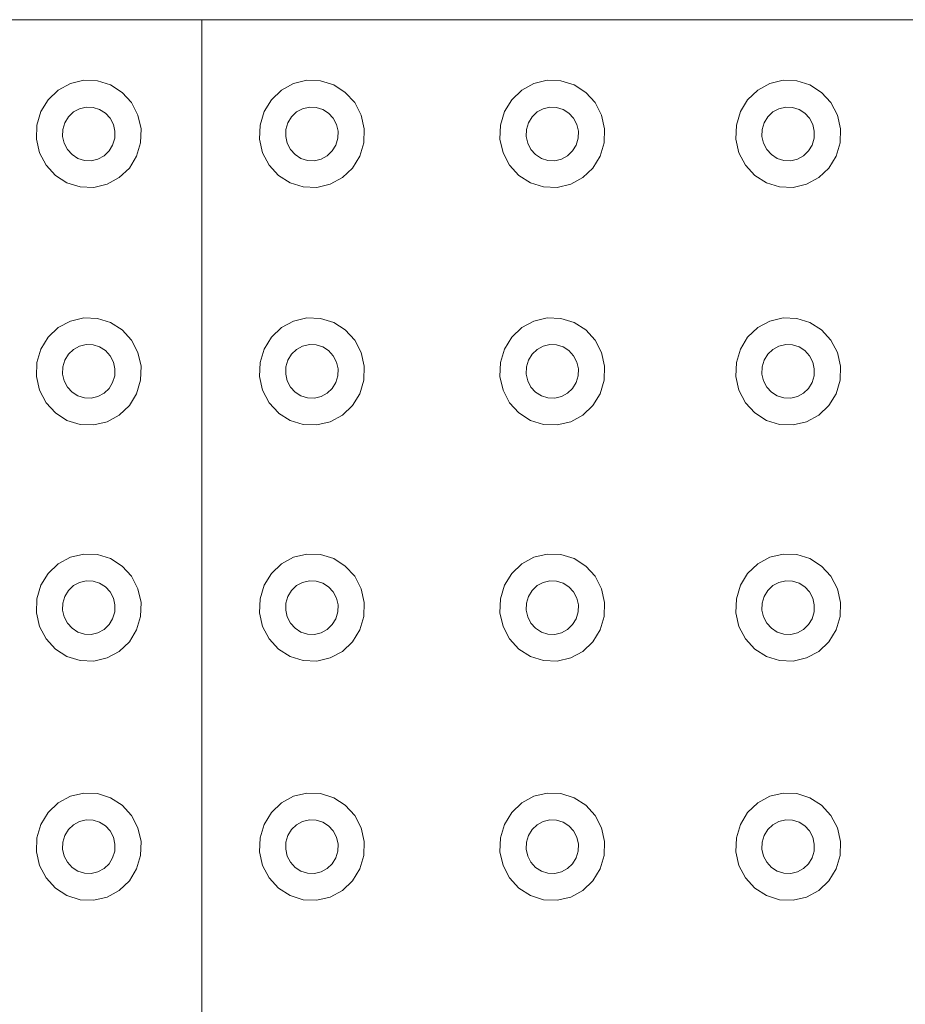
# Model space of a CAD drawing. Extents: x 5066 to 9756, y -2696 to -1109.
# Tile 163 of 248: x 9405.73 to 9406.107, y -2582.956 to -2582.537. Entities that reach past the tile are written whole.
import ezdxf

# ---------------------------------------------------------------- set-up
doc = ezdxf.new("R2010")
doc.units = 0
doc.header["$MEASUREMENT"] = 0
doc.layers.add('IFC-Elemento construtivo genérico-Contorno', color=253, linetype='CONTINUOUS', lineweight=5)

msp = doc.modelspace()

# ---------------------------------------------------------------- linework, layer by layer
at = {"layer": 'IFC-Elemento construtivo genérico-Contorno', "color": 8, "lineweight": 5}
for p, q in [((9405.30741, -2582.53725), (9405.80741, -2582.53725)), ((9405.80741, -2583.03726), (9405.80741, -2582.53725)), ((9405.80741, -2582.53725), (9406.30741, -2582.53725)), ((9405.74636, -2582.56721), (9405.75152, -2582.5644)), ((9405.75152, -2582.5644), (9405.75722, -2582.56305)), ((9405.75722, -2582.56305), (9405.76304, -2582.56326)), ((9405.76304, -2582.56326), (9405.76863, -2582.56501)), ((9405.76863, -2582.56501), (9405.77359, -2582.56817)), ((9405.84132, -2582.56721), (9405.84648, -2582.5644)), ((9405.84648, -2582.5644), (9405.85218, -2582.56305)), ((9405.85218, -2582.56305), (9405.858, -2582.56326)), ((9405.858, -2582.56326), (9405.86359, -2582.56501)), ((9405.86359, -2582.56501), (9405.86855, -2582.56817)), ((9405.94366, -2582.56721), (9405.94882, -2582.5644)), ((9405.94882, -2582.5644), (9405.95448, -2582.56305)), ((9405.95448, -2582.56305), (9405.96034, -2582.56326)), ((9405.96034, -2582.56326), (9405.96589, -2582.56501)), ((9405.96589, -2582.56501), (9405.97085, -2582.56817)), ((9406.04405, -2582.56721), (9406.04921, -2582.5644)), ((9406.04921, -2582.5644), (9406.05488, -2582.56305)), ((9406.05488, -2582.56305), (9406.06073, -2582.56326)), ((9406.06073, -2582.56326), (9406.06632, -2582.56501)), ((9406.06632, -2582.56501), (9406.07124, -2582.56817)), ((9405.7421, -2582.57129), (9405.74636, -2582.56721)), ((9405.77359, -2582.56817), (9405.77757, -2582.57254)), ((9405.83706, -2582.57129), (9405.84132, -2582.56721)), ((9405.86855, -2582.56817), (9405.87253, -2582.57254)), ((9405.93937, -2582.57129), (9405.94366, -2582.56721)), ((9405.97085, -2582.56817), (9405.97484, -2582.57254)), ((9406.03976, -2582.57129), (9406.04405, -2582.56721)), ((9406.07124, -2582.56817), (9406.07523, -2582.57254)), ((9405.73902, -2582.57636), (9405.7421, -2582.57129)), ((9405.77757, -2582.57254), (9405.7803, -2582.57782)), ((9405.83394, -2582.57636), (9405.83706, -2582.57129)), ((9405.87253, -2582.57254), (9405.87527, -2582.57782)), ((9405.93628, -2582.57636), (9405.93937, -2582.57129)), ((9405.97484, -2582.57254), (9405.97757, -2582.57782)), ((9406.03667, -2582.57636), (9406.03976, -2582.57129)), ((9406.07523, -2582.57254), (9406.078, -2582.57782)), ((9405.7373, -2582.58207), (9405.73902, -2582.57636)), ((9405.74917, -2582.5811), (9405.75073, -2582.57857)), ((9405.75073, -2582.57857), (9405.75284, -2582.57653)), ((9405.75284, -2582.57653), (9405.75542, -2582.57512)), ((9405.75542, -2582.57512), (9405.75827, -2582.57445)), ((9405.75827, -2582.57445), (9405.7612, -2582.57455)), ((9405.7612, -2582.57455), (9405.76398, -2582.57543)), ((9405.76398, -2582.57543), (9405.76648, -2582.57701)), ((9405.76648, -2582.57701), (9405.76847, -2582.57919)), ((9405.7803, -2582.57782), (9405.78163, -2582.58364)), ((9405.83226, -2582.58207), (9405.83394, -2582.57636)), ((9405.84413, -2582.5811), (9405.8457, -2582.57857)), ((9405.8457, -2582.57857), (9405.8478, -2582.57653)), ((9405.8478, -2582.57653), (9405.85038, -2582.57512)), ((9405.85038, -2582.57512), (9405.85323, -2582.57445)), ((9405.85323, -2582.57445), (9405.85616, -2582.57455)), ((9405.85616, -2582.57455), (9405.85894, -2582.57543)), ((9405.85894, -2582.57543), (9405.86144, -2582.57701)), ((9405.86144, -2582.57701), (9405.86343, -2582.57919)), ((9405.87527, -2582.57782), (9405.87659, -2582.58364)), ((9405.93456, -2582.58207), (9405.93628, -2582.57636)), ((9405.94648, -2582.5811), (9405.948, -2582.57857)), ((9405.948, -2582.57857), (9405.95015, -2582.57653)), ((9405.95015, -2582.57653), (9405.95273, -2582.57512)), ((9405.95273, -2582.57512), (9405.95558, -2582.57445)), ((9405.95558, -2582.57445), (9405.95847, -2582.57455)), ((9405.95847, -2582.57455), (9405.96128, -2582.57543)), ((9405.96128, -2582.57543), (9405.96374, -2582.57701)), ((9405.96374, -2582.57701), (9405.96573, -2582.57919)), ((9405.97757, -2582.57782), (9405.9789, -2582.58364)), ((9406.03499, -2582.58207), (9406.03667, -2582.57636)), ((9406.04687, -2582.5811), (9406.04839, -2582.57857)), ((9406.04839, -2582.57857), (9406.05054, -2582.57653)), ((9406.05054, -2582.57653), (9406.05312, -2582.57512)), ((9406.05312, -2582.57512), (9406.05597, -2582.57445)), ((9406.05597, -2582.57445), (9406.0589, -2582.57455)), ((9406.0589, -2582.57455), (9406.06167, -2582.57543)), ((9406.06167, -2582.57543), (9406.06413, -2582.57701)), ((9406.06413, -2582.57701), (9406.06613, -2582.57919)), ((9406.078, -2582.57782), (9406.07929, -2582.58364)), ((9405.7371, -2582.58805), (9405.7373, -2582.58207)), ((9405.74831, -2582.58396), (9405.74917, -2582.5811)), ((9405.76847, -2582.57919), (9405.76984, -2582.58183)), ((9405.76984, -2582.58183), (9405.7705, -2582.58474)), ((9405.83206, -2582.58805), (9405.83226, -2582.58207)), ((9405.84327, -2582.58396), (9405.84413, -2582.5811)), ((9405.86343, -2582.57919), (9405.8648, -2582.58183)), ((9405.8648, -2582.58183), (9405.86546, -2582.58474)), ((9405.93437, -2582.58805), (9405.93456, -2582.58207)), ((9405.94562, -2582.58396), (9405.94648, -2582.5811)), ((9405.96573, -2582.57919), (9405.9671, -2582.58183)), ((9405.9671, -2582.58183), (9405.96777, -2582.58474)), ((9406.0348, -2582.58805), (9406.03499, -2582.58207)), ((9406.04601, -2582.58396), (9406.04687, -2582.5811)), ((9406.06613, -2582.57919), (9406.06753, -2582.58183)), ((9406.06753, -2582.58183), (9406.06816, -2582.58474)), ((9405.74823, -2582.58695), (9405.74831, -2582.58396)), ((9405.74823, -2582.58695), (9405.7489, -2582.58986)), ((9405.77038, -2582.58773), (9405.7705, -2582.58474)), ((9405.7814, -2582.58961), (9405.78163, -2582.58364)), ((9405.8432, -2582.58695), (9405.84327, -2582.58396)), ((9405.8432, -2582.58695), (9405.84382, -2582.58986)), ((9405.86534, -2582.58773), (9405.86546, -2582.58474)), ((9405.87636, -2582.58961), (9405.87659, -2582.58364)), ((9405.9455, -2582.58695), (9405.94562, -2582.58396)), ((9405.9455, -2582.58695), (9405.94616, -2582.58986)), ((9405.96769, -2582.58773), (9405.96777, -2582.58474)), ((9405.9787, -2582.58961), (9405.9789, -2582.58364)), ((9406.04589, -2582.58695), (9406.04601, -2582.58396)), ((9406.04589, -2582.58695), (9406.04655, -2582.58986)), ((9406.06808, -2582.58773), (9406.06816, -2582.58474)), ((9406.07909, -2582.58961), (9406.07929, -2582.58364)), ((9405.7371, -2582.58805), (9405.73839, -2582.59387)), ((9405.7489, -2582.58986), (9405.75027, -2582.5925)), ((9405.768, -2582.59312), (9405.76952, -2582.59059)), ((9405.76952, -2582.59059), (9405.77038, -2582.58773)), ((9405.77972, -2582.59533), (9405.7814, -2582.58961)), ((9405.83206, -2582.58805), (9405.83335, -2582.59387)), ((9405.84382, -2582.58986), (9405.84523, -2582.5925)), ((9405.86296, -2582.59312), (9405.86448, -2582.59059)), ((9405.86448, -2582.59059), (9405.86534, -2582.58773)), ((9405.87468, -2582.59533), (9405.87636, -2582.58961)), ((9405.93437, -2582.58805), (9405.9357, -2582.59387)), ((9405.94616, -2582.58986), (9405.94753, -2582.5925)), ((9405.96527, -2582.59312), (9405.96683, -2582.59059)), ((9405.96683, -2582.59059), (9405.96769, -2582.58773)), ((9405.97698, -2582.59533), (9405.9787, -2582.58961)), ((9406.0348, -2582.58805), (9406.03609, -2582.59387)), ((9406.04655, -2582.58986), (9406.04792, -2582.5925)), ((9406.06566, -2582.59312), (9406.06722, -2582.59059)), ((9406.06722, -2582.59059), (9406.06808, -2582.58773)), ((9406.07741, -2582.59533), (9406.07909, -2582.58961)), ((9405.73839, -2582.59387), (9405.74116, -2582.59915)), ((9405.75027, -2582.5925), (9405.75226, -2582.59468)), ((9405.75226, -2582.59468), (9405.75472, -2582.59626)), ((9405.76327, -2582.59656), (9405.76585, -2582.59516)), ((9405.76585, -2582.59516), (9405.768, -2582.59312)), ((9405.77663, -2582.6004), (9405.77972, -2582.59533)), ((9405.83335, -2582.59387), (9405.83613, -2582.59915)), ((9405.84523, -2582.5925), (9405.84722, -2582.59468)), ((9405.84722, -2582.59468), (9405.84968, -2582.59626)), ((9405.85823, -2582.59656), (9405.86081, -2582.59516)), ((9405.86081, -2582.59516), (9405.86296, -2582.59312)), ((9405.87159, -2582.6004), (9405.87468, -2582.59533)), ((9405.9357, -2582.59387), (9405.93843, -2582.59915)), ((9405.94753, -2582.5925), (9405.94952, -2582.59468)), ((9405.94952, -2582.59468), (9405.95202, -2582.59626)), ((9405.96058, -2582.59656), (9405.96316, -2582.59516)), ((9405.96316, -2582.59516), (9405.96527, -2582.59312)), ((9405.9739, -2582.6004), (9405.97698, -2582.59533)), ((9406.03609, -2582.59387), (9406.03882, -2582.59915)), ((9406.04792, -2582.5925), (9406.04991, -2582.59468)), ((9406.04991, -2582.59468), (9406.05241, -2582.59626)), ((9406.06097, -2582.59656), (9406.06355, -2582.59516)), ((9406.06355, -2582.59516), (9406.06566, -2582.59312)), ((9406.07429, -2582.6004), (9406.07741, -2582.59533)), ((9405.74116, -2582.59915), (9405.74515, -2582.60352)), ((9405.75472, -2582.59626), (9405.75753, -2582.59714)), ((9405.75753, -2582.59714), (9405.76042, -2582.59724)), ((9405.76042, -2582.59724), (9405.76327, -2582.59656)), ((9405.83613, -2582.59915), (9405.84011, -2582.60352)), ((9405.84968, -2582.59626), (9405.85245, -2582.59714)), ((9405.85245, -2582.59714), (9405.85538, -2582.59724)), ((9405.85538, -2582.59724), (9405.85823, -2582.59656)), ((9405.93843, -2582.59915), (9405.94241, -2582.60352)), ((9405.95202, -2582.59626), (9405.9548, -2582.59714)), ((9405.9548, -2582.59714), (9405.95773, -2582.59724)), ((9405.95773, -2582.59724), (9405.96058, -2582.59656)), ((9406.03882, -2582.59915), (9406.0428, -2582.60352)), ((9406.05241, -2582.59626), (9406.05519, -2582.59714)), ((9406.05519, -2582.59714), (9406.05812, -2582.59724)), ((9406.05812, -2582.59724), (9406.06097, -2582.59656)), ((9405.74515, -2582.60352), (9405.75007, -2582.60668)), ((9405.77234, -2582.60447), (9405.77663, -2582.6004)), ((9405.84015, -2582.60355), (9405.84503, -2582.60668)), ((9405.8673, -2582.60447), (9405.87159, -2582.6004)), ((9405.94241, -2582.60352), (9405.94738, -2582.60668)), ((9405.96964, -2582.60447), (9405.9739, -2582.6004)), ((9406.0428, -2582.60352), (9406.04777, -2582.60668)), ((9406.07003, -2582.60447), (9406.07429, -2582.6004)), ((9405.75007, -2582.60668), (9405.75566, -2582.60842)), ((9405.76152, -2582.60863), (9405.76718, -2582.60728)), ((9405.76718, -2582.60728), (9405.77234, -2582.60447)), ((9405.84503, -2582.60668), (9405.85062, -2582.60842)), ((9405.85648, -2582.60863), (9405.86214, -2582.60728)), ((9405.86214, -2582.60728), (9405.8673, -2582.60447)), ((9405.94738, -2582.60668), (9405.95296, -2582.60842)), ((9405.95878, -2582.60863), (9405.96448, -2582.60728)), ((9405.96448, -2582.60728), (9405.96964, -2582.60447)), ((9406.04777, -2582.60668), (9406.05335, -2582.60842)), ((9406.05921, -2582.60863), (9406.06488, -2582.60728)), ((9406.06488, -2582.60728), (9406.07003, -2582.60447)), ((9405.75566, -2582.60842), (9405.76152, -2582.60863)), ((9405.85062, -2582.60842), (9405.85648, -2582.60863)), ((9405.95296, -2582.60842), (9405.95878, -2582.60863)), ((9406.05335, -2582.60842), (9406.05921, -2582.60863)), ((9405.74636, -2582.66828), (9405.75152, -2582.66548)), ((9405.75152, -2582.66548), (9405.75722, -2582.66413)), ((9405.75722, -2582.66413), (9405.76304, -2582.66434)), ((9405.76304, -2582.66434), (9405.76863, -2582.66608)), ((9405.76863, -2582.66608), (9405.77359, -2582.66925)), ((9405.84132, -2582.66828), (9405.84648, -2582.66548)), ((9405.84648, -2582.66548), (9405.85218, -2582.66413)), ((9405.85218, -2582.66413), (9405.858, -2582.66434)), ((9405.858, -2582.66434), (9405.86359, -2582.66608)), ((9405.86359, -2582.66608), (9405.86855, -2582.66925)), ((9405.94366, -2582.66828), (9405.94882, -2582.66548)), ((9405.94882, -2582.66548), (9405.95448, -2582.66413)), ((9405.95448, -2582.66413), (9405.96034, -2582.66434)), ((9405.96034, -2582.66434), (9405.96589, -2582.66608)), ((9405.96589, -2582.66608), (9405.97085, -2582.66925)), ((9406.04405, -2582.66828), (9406.04921, -2582.66548)), ((9406.04921, -2582.66548), (9406.05488, -2582.66413)), ((9406.05488, -2582.66413), (9406.06073, -2582.66434)), ((9406.06073, -2582.66434), (9406.06632, -2582.66608)), ((9406.06632, -2582.66608), (9406.07124, -2582.66925)), ((9405.7421, -2582.67237), (9405.74636, -2582.66828)), ((9405.77359, -2582.66925), (9405.77757, -2582.67362)), ((9405.83706, -2582.67237), (9405.84132, -2582.66828)), ((9405.86855, -2582.66925), (9405.87253, -2582.67362)), ((9405.93937, -2582.67237), (9405.94366, -2582.66828)), ((9405.97085, -2582.66925), (9405.97484, -2582.67362)), ((9406.03976, -2582.67237), (9406.04405, -2582.66828)), ((9406.07124, -2582.66925), (9406.07523, -2582.67362)), ((9405.73902, -2582.67743), (9405.7421, -2582.67237)), ((9405.77757, -2582.67362), (9405.7803, -2582.67889)), ((9405.83394, -2582.67743), (9405.83706, -2582.67237)), ((9405.87253, -2582.67362), (9405.87527, -2582.67889)), ((9405.93628, -2582.67743), (9405.93937, -2582.67237)), ((9405.97484, -2582.67362), (9405.97757, -2582.67889)), ((9406.03667, -2582.67743), (9406.03976, -2582.67237)), ((9406.07523, -2582.67362), (9406.078, -2582.67889)), ((9405.7373, -2582.68315), (9405.73902, -2582.67743)), ((9405.75073, -2582.67964), (9405.75284, -2582.6776)), ((9405.75284, -2582.6776), (9405.75542, -2582.6762)), ((9405.75542, -2582.6762), (9405.75827, -2582.67552)), ((9405.75827, -2582.67552), (9405.7612, -2582.67563)), ((9405.7612, -2582.67563), (9405.76398, -2582.6765)), ((9405.76398, -2582.6765), (9405.76648, -2582.67808)), ((9405.76648, -2582.67808), (9405.76847, -2582.68027)), ((9405.7803, -2582.67889), (9405.78163, -2582.68471)), ((9405.83226, -2582.68315), (9405.83394, -2582.67743)), ((9405.8457, -2582.67964), (9405.8478, -2582.6776)), ((9405.8478, -2582.6776), (9405.85038, -2582.6762)), ((9405.85038, -2582.6762), (9405.85323, -2582.67552)), ((9405.85323, -2582.67552), (9405.85616, -2582.67563)), ((9405.85616, -2582.67563), (9405.85894, -2582.6765)), ((9405.85894, -2582.6765), (9405.86144, -2582.67808)), ((9405.86144, -2582.67808), (9405.86343, -2582.68027)), ((9405.87527, -2582.67889), (9405.87659, -2582.68471)), ((9405.93456, -2582.68315), (9405.93628, -2582.67743)), ((9405.948, -2582.67964), (9405.95015, -2582.6776)), ((9405.95015, -2582.6776), (9405.95273, -2582.6762)), ((9405.95273, -2582.6762), (9405.95558, -2582.67552)), ((9405.95558, -2582.67552), (9405.95847, -2582.67563)), ((9405.95847, -2582.67563), (9405.96128, -2582.6765)), ((9405.96128, -2582.6765), (9405.96374, -2582.67808)), ((9405.96374, -2582.67808), (9405.96573, -2582.68027)), ((9405.97757, -2582.67889), (9405.9789, -2582.68471)), ((9406.03499, -2582.68315), (9406.03667, -2582.67743)), ((9406.04839, -2582.67964), (9406.05054, -2582.6776)), ((9406.05054, -2582.6776), (9406.05312, -2582.6762)), ((9406.05312, -2582.6762), (9406.05597, -2582.67552)), ((9406.05597, -2582.67552), (9406.0589, -2582.67563)), ((9406.0589, -2582.67563), (9406.06167, -2582.6765)), ((9406.06167, -2582.6765), (9406.06413, -2582.67808)), ((9406.06413, -2582.67808), (9406.06613, -2582.68027)), ((9406.078, -2582.67889), (9406.07929, -2582.68471)), ((9405.7371, -2582.68912), (9405.7373, -2582.68315)), ((9405.74831, -2582.68503), (9405.74917, -2582.68217)), ((9405.74917, -2582.68217), (9405.75073, -2582.67964)), ((9405.76847, -2582.68027), (9405.76984, -2582.68291)), ((9405.76984, -2582.68291), (9405.7705, -2582.68582)), ((9405.83206, -2582.68912), (9405.83226, -2582.68315)), ((9405.84327, -2582.68503), (9405.84413, -2582.68217)), ((9405.84413, -2582.68217), (9405.8457, -2582.67964)), ((9405.86343, -2582.68027), (9405.8648, -2582.68291)), ((9405.8648, -2582.68291), (9405.86546, -2582.68582)), ((9405.93437, -2582.68912), (9405.93456, -2582.68315)), ((9405.94562, -2582.68503), (9405.94648, -2582.68217)), ((9405.94648, -2582.68217), (9405.948, -2582.67964)), ((9405.96573, -2582.68027), (9405.9671, -2582.68291)), ((9405.9671, -2582.68291), (9405.96777, -2582.68582)), ((9406.0348, -2582.68912), (9406.03499, -2582.68315)), ((9406.04601, -2582.68503), (9406.04687, -2582.68217)), ((9406.04687, -2582.68217), (9406.04839, -2582.67964)), ((9406.06613, -2582.68027), (9406.06753, -2582.68291)), ((9406.06753, -2582.68291), (9406.06816, -2582.68582)), ((9405.74823, -2582.68802), (9405.74831, -2582.68503)), ((9405.77038, -2582.68881), (9405.7705, -2582.68582)), ((9405.7814, -2582.69069), (9405.78163, -2582.68471)), ((9405.8432, -2582.68802), (9405.84327, -2582.68503)), ((9405.86534, -2582.68881), (9405.86546, -2582.68582)), ((9405.87636, -2582.69069), (9405.87659, -2582.68471)), ((9405.9455, -2582.68802), (9405.94562, -2582.68503)), ((9405.96769, -2582.68881), (9405.96777, -2582.68582)), ((9405.9787, -2582.69069), (9405.9789, -2582.68471)), ((9406.04589, -2582.68802), (9406.04601, -2582.68503)), ((9406.06808, -2582.68881), (9406.06816, -2582.68582)), ((9406.07909, -2582.69069), (9406.07929, -2582.68471)), ((9405.7371, -2582.68912), (9405.73839, -2582.69494)), ((9405.74823, -2582.68802), (9405.7489, -2582.69093)), ((9405.7489, -2582.69093), (9405.75027, -2582.69357)), ((9405.768, -2582.6942), (9405.76952, -2582.69166)), ((9405.76952, -2582.69166), (9405.77038, -2582.68881)), ((9405.77972, -2582.6964), (9405.7814, -2582.69069)), ((9405.83206, -2582.68912), (9405.83335, -2582.69494)), ((9405.8432, -2582.68802), (9405.84382, -2582.69093)), ((9405.84382, -2582.69093), (9405.84523, -2582.69357)), ((9405.86296, -2582.6942), (9405.86448, -2582.69166)), ((9405.86448, -2582.69166), (9405.86534, -2582.68881)), ((9405.87468, -2582.6964), (9405.87636, -2582.69069)), ((9405.93437, -2582.68912), (9405.9357, -2582.69494)), ((9405.9455, -2582.68802), (9405.94616, -2582.69093)), ((9405.94616, -2582.69093), (9405.94753, -2582.69357)), ((9405.96527, -2582.6942), (9405.96683, -2582.69166)), ((9405.96683, -2582.69166), (9405.96769, -2582.68881)), ((9405.97698, -2582.6964), (9405.9787, -2582.69069)), ((9406.0348, -2582.68912), (9406.03609, -2582.69494)), ((9406.04589, -2582.68802), (9406.04655, -2582.69093)), ((9406.04655, -2582.69093), (9406.04792, -2582.69357)), ((9406.06566, -2582.6942), (9406.06722, -2582.69166)), ((9406.06722, -2582.69166), (9406.06808, -2582.68881)), ((9406.07741, -2582.6964), (9406.07909, -2582.69069)), ((9405.73839, -2582.69494), (9405.74116, -2582.70022)), ((9405.75027, -2582.69357), (9405.75226, -2582.69575)), ((9405.75226, -2582.69575), (9405.75472, -2582.69734)), ((9405.76585, -2582.69624), (9405.768, -2582.6942)), ((9405.83335, -2582.69494), (9405.83613, -2582.70022)), ((9405.84523, -2582.69357), (9405.84722, -2582.69575)), ((9405.84722, -2582.69575), (9405.84968, -2582.69734)), ((9405.86081, -2582.69624), (9405.86296, -2582.6942)), ((9405.9357, -2582.69494), (9405.93843, -2582.70022)), ((9405.94753, -2582.69357), (9405.94952, -2582.69575)), ((9405.94952, -2582.69575), (9405.95202, -2582.69734)), ((9405.96316, -2582.69624), (9405.96527, -2582.6942)), ((9406.03609, -2582.69494), (9406.03882, -2582.70022)), ((9406.04792, -2582.69357), (9406.04991, -2582.69575)), ((9406.04991, -2582.69575), (9406.05241, -2582.69734)), ((9406.06355, -2582.69624), (9406.06566, -2582.6942)), ((9405.75472, -2582.69734), (9405.75753, -2582.69821)), ((9405.75753, -2582.69821), (9405.76042, -2582.69831)), ((9405.76042, -2582.69831), (9405.76327, -2582.69764)), ((9405.76327, -2582.69764), (9405.76585, -2582.69624)), ((9405.77663, -2582.70147), (9405.77972, -2582.6964)), ((9405.84968, -2582.69734), (9405.85245, -2582.69821)), ((9405.85245, -2582.69821), (9405.85538, -2582.69831)), ((9405.85538, -2582.69831), (9405.85823, -2582.69764)), ((9405.85823, -2582.69764), (9405.86081, -2582.69624)), ((9405.87159, -2582.70147), (9405.87468, -2582.6964)), ((9405.95202, -2582.69734), (9405.9548, -2582.69821)), ((9405.9548, -2582.69821), (9405.95773, -2582.69831)), ((9405.95773, -2582.69831), (9405.96058, -2582.69764)), ((9405.96058, -2582.69764), (9405.96316, -2582.69624)), ((9405.9739, -2582.70147), (9405.97698, -2582.6964)), ((9406.05241, -2582.69734), (9406.05519, -2582.69821)), ((9406.05519, -2582.69821), (9406.05812, -2582.69831)), ((9406.05812, -2582.69831), (9406.06097, -2582.69764)), ((9406.06097, -2582.69764), (9406.06355, -2582.69624)), ((9406.07429, -2582.70147), (9406.07741, -2582.6964)), ((9405.74116, -2582.70022), (9405.74515, -2582.70459)), ((9405.77234, -2582.70555), (9405.77663, -2582.70147)), ((9405.83613, -2582.70022), (9405.84011, -2582.70459)), ((9405.8673, -2582.70555), (9405.87159, -2582.70147)), ((9405.93843, -2582.70022), (9405.94241, -2582.70459)), ((9405.96964, -2582.70555), (9405.9739, -2582.70147)), ((9406.03882, -2582.70022), (9406.0428, -2582.70459)), ((9406.07003, -2582.70555), (9406.07429, -2582.70147)), ((9405.74515, -2582.70459), (9405.75007, -2582.70776)), ((9405.75007, -2582.70776), (9405.75566, -2582.7095)), ((9405.76152, -2582.7097), (9405.76718, -2582.70836)), ((9405.76718, -2582.70836), (9405.77234, -2582.70555)), ((9405.84015, -2582.70462), (9405.84503, -2582.70776)), ((9405.84503, -2582.70776), (9405.85062, -2582.7095)), ((9405.85648, -2582.7097), (9405.86214, -2582.70836)), ((9405.86214, -2582.70836), (9405.8673, -2582.70555)), ((9405.94241, -2582.70459), (9405.94738, -2582.70776)), ((9405.94738, -2582.70776), (9405.95296, -2582.7095)), ((9405.95878, -2582.7097), (9405.96448, -2582.70836)), ((9405.96448, -2582.70836), (9405.96964, -2582.70555)), ((9406.0428, -2582.70459), (9406.04777, -2582.70776)), ((9406.04777, -2582.70776), (9406.05335, -2582.7095)), ((9406.05921, -2582.7097), (9406.06488, -2582.70836)), ((9406.06488, -2582.70836), (9406.07003, -2582.70555)), ((9405.75566, -2582.7095), (9405.76152, -2582.7097)), ((9405.85062, -2582.7095), (9405.85648, -2582.7097)), ((9405.95296, -2582.7095), (9405.95878, -2582.7097)), ((9406.05335, -2582.7095), (9406.05921, -2582.7097)), ((9405.74636, -2582.76876), (9405.75152, -2582.76595)), ((9405.75152, -2582.76595), (9405.75722, -2582.76461)), ((9405.75722, -2582.76461), (9405.76304, -2582.76481)), ((9405.76304, -2582.76481), (9405.76863, -2582.76656)), ((9405.76863, -2582.76656), (9405.77359, -2582.76972)), ((9405.84132, -2582.76876), (9405.84648, -2582.76595)), ((9405.84648, -2582.76595), (9405.85218, -2582.76461)), ((9405.85218, -2582.76461), (9405.858, -2582.76481)), ((9405.858, -2582.76481), (9405.86359, -2582.76656)), ((9405.86359, -2582.76656), (9405.86855, -2582.76972)), ((9405.94366, -2582.76876), (9405.94882, -2582.76595)), ((9405.94882, -2582.76595), (9405.95448, -2582.76461)), ((9405.95448, -2582.76461), (9405.96034, -2582.76481)), ((9405.96034, -2582.76481), (9405.96589, -2582.76656)), ((9405.96589, -2582.76656), (9405.97085, -2582.76972)), ((9406.04405, -2582.76876), (9406.04921, -2582.76595)), ((9406.04921, -2582.76595), (9406.05488, -2582.76461)), ((9406.05488, -2582.76461), (9406.06073, -2582.76481)), ((9406.06073, -2582.76481), (9406.06632, -2582.76656)), ((9406.06632, -2582.76656), (9406.07124, -2582.76972)), ((9405.7421, -2582.77284), (9405.74636, -2582.76876)), ((9405.77359, -2582.76972), (9405.77757, -2582.77409)), ((9405.83706, -2582.77284), (9405.84132, -2582.76876)), ((9405.86855, -2582.76972), (9405.87253, -2582.77409)), ((9405.93937, -2582.77284), (9405.94366, -2582.76876)), ((9405.97085, -2582.76972), (9405.97484, -2582.77409)), ((9406.03976, -2582.77284), (9406.04405, -2582.76876)), ((9406.07124, -2582.76972), (9406.07523, -2582.77409)), ((9405.73902, -2582.77791), (9405.7421, -2582.77284)), ((9405.77757, -2582.77409), (9405.7803, -2582.77937)), ((9405.83394, -2582.77791), (9405.83706, -2582.77284)), ((9405.87253, -2582.77409), (9405.87527, -2582.77937)), ((9405.93628, -2582.77791), (9405.93937, -2582.77284)), ((9405.97484, -2582.77409), (9405.97757, -2582.77937)), ((9406.03667, -2582.77791), (9406.03976, -2582.77284)), ((9406.07523, -2582.77409), (9406.078, -2582.77937)), ((9405.7373, -2582.78362), (9405.73902, -2582.77791)), ((9405.75073, -2582.78012), (9405.75284, -2582.77808)), ((9405.75284, -2582.77808), (9405.75542, -2582.77668)), ((9405.75542, -2582.77668), (9405.75827, -2582.776)), ((9405.75827, -2582.776), (9405.7612, -2582.77611)), ((9405.7612, -2582.77611), (9405.76398, -2582.77697)), ((9405.76398, -2582.77697), (9405.76648, -2582.77856)), ((9405.76648, -2582.77856), (9405.76847, -2582.78074)), ((9405.7803, -2582.77937), (9405.78163, -2582.78519)), ((9405.83226, -2582.78362), (9405.83394, -2582.77791)), ((9405.8457, -2582.78012), (9405.8478, -2582.77808)), ((9405.8478, -2582.77808), (9405.85038, -2582.77668)), ((9405.85038, -2582.77668), (9405.85323, -2582.776)), ((9405.85323, -2582.776), (9405.85616, -2582.77611)), ((9405.85616, -2582.77611), (9405.85894, -2582.77697)), ((9405.85894, -2582.77697), (9405.86144, -2582.77856)), ((9405.86144, -2582.77856), (9405.86343, -2582.78074)), ((9405.87527, -2582.77937), (9405.87659, -2582.78519)), ((9405.93456, -2582.78362), (9405.93628, -2582.77791)), ((9405.948, -2582.78012), (9405.95015, -2582.77808)), ((9405.95015, -2582.77808), (9405.95273, -2582.77668)), ((9405.95273, -2582.77668), (9405.95558, -2582.776)), ((9405.95558, -2582.776), (9405.95847, -2582.77611)), ((9405.95847, -2582.77611), (9405.96128, -2582.77697)), ((9405.96128, -2582.77697), (9405.96374, -2582.77856)), ((9405.96374, -2582.77856), (9405.96573, -2582.78074)), ((9405.97757, -2582.77937), (9405.9789, -2582.78519)), ((9406.03499, -2582.78362), (9406.03667, -2582.77791)), ((9406.04839, -2582.78012), (9406.05054, -2582.77808)), ((9406.05054, -2582.77808), (9406.05312, -2582.77668)), ((9406.05312, -2582.77668), (9406.05597, -2582.776)), ((9406.05597, -2582.776), (9406.0589, -2582.77611)), ((9406.0589, -2582.77611), (9406.06167, -2582.77697)), ((9406.06167, -2582.77697), (9406.06413, -2582.77856)), ((9406.06413, -2582.77856), (9406.06613, -2582.78074)), ((9406.078, -2582.77937), (9406.07929, -2582.78519)), ((9405.7371, -2582.7896), (9405.7373, -2582.78362)), ((9405.74831, -2582.78551), (9405.74917, -2582.78265)), ((9405.74917, -2582.78265), (9405.75073, -2582.78012)), ((9405.76847, -2582.78074), (9405.76984, -2582.78338)), ((9405.76984, -2582.78338), (9405.7705, -2582.7863)), ((9405.83206, -2582.7896), (9405.83226, -2582.78362)), ((9405.84327, -2582.78551), (9405.84413, -2582.78265)), ((9405.84413, -2582.78265), (9405.8457, -2582.78012)), ((9405.86343, -2582.78074), (9405.8648, -2582.78338)), ((9405.8648, -2582.78338), (9405.86546, -2582.7863)), ((9405.93437, -2582.7896), (9405.93456, -2582.78362)), ((9405.94562, -2582.78551), (9405.94648, -2582.78265)), ((9405.94648, -2582.78265), (9405.948, -2582.78012)), ((9405.96573, -2582.78074), (9405.9671, -2582.78338)), ((9405.9671, -2582.78338), (9405.96777, -2582.7863)), ((9406.0348, -2582.7896), (9406.03499, -2582.78362)), ((9406.04601, -2582.78551), (9406.04687, -2582.78265)), ((9406.04687, -2582.78265), (9406.04839, -2582.78012)), ((9406.06613, -2582.78074), (9406.06753, -2582.78338)), ((9406.06753, -2582.78338), (9406.06816, -2582.7863)), ((9405.74823, -2582.7885), (9405.74831, -2582.78551)), ((9405.77038, -2582.78928), (9405.7705, -2582.7863)), ((9405.7814, -2582.79116), (9405.78163, -2582.78519)), ((9405.8432, -2582.7885), (9405.84327, -2582.78551)), ((9405.86534, -2582.78928), (9405.86546, -2582.7863)), ((9405.87636, -2582.79116), (9405.87659, -2582.78519)), ((9405.9455, -2582.7885), (9405.94562, -2582.78551)), ((9405.96769, -2582.78928), (9405.96777, -2582.7863)), ((9405.9787, -2582.79116), (9405.9789, -2582.78519)), ((9406.04589, -2582.7885), (9406.04601, -2582.78551)), ((9406.06808, -2582.78928), (9406.06816, -2582.7863)), ((9406.07909, -2582.79116), (9406.07929, -2582.78519)), ((9405.7371, -2582.7896), (9405.73839, -2582.79542)), ((9405.74823, -2582.7885), (9405.7489, -2582.79141)), ((9405.7489, -2582.79141), (9405.75027, -2582.79404)), ((9405.768, -2582.79467), (9405.76952, -2582.79214)), ((9405.76952, -2582.79214), (9405.77038, -2582.78928)), ((9405.77972, -2582.79688), (9405.7814, -2582.79116)), ((9405.83206, -2582.7896), (9405.83335, -2582.79542)), ((9405.8432, -2582.7885), (9405.84382, -2582.79141)), ((9405.84382, -2582.79141), (9405.84523, -2582.79404)), ((9405.86296, -2582.79467), (9405.86448, -2582.79214)), ((9405.86448, -2582.79214), (9405.86534, -2582.78928)), ((9405.87468, -2582.79688), (9405.87636, -2582.79116)), ((9405.93437, -2582.7896), (9405.9357, -2582.79542)), ((9405.9455, -2582.7885), (9405.94616, -2582.79141)), ((9405.94616, -2582.79141), (9405.94753, -2582.79404)), ((9405.96527, -2582.79467), (9405.96683, -2582.79214)), ((9405.96683, -2582.79214), (9405.96769, -2582.78928)), ((9405.97698, -2582.79688), (9405.9787, -2582.79116)), ((9406.0348, -2582.7896), (9406.03609, -2582.79542)), ((9406.04589, -2582.7885), (9406.04655, -2582.79141)), ((9406.04655, -2582.79141), (9406.04792, -2582.79404)), ((9406.06566, -2582.79467), (9406.06722, -2582.79214)), ((9406.06722, -2582.79214), (9406.06808, -2582.78928)), ((9406.07741, -2582.79688), (9406.07909, -2582.79116)), ((9405.73839, -2582.79542), (9405.74116, -2582.8007)), ((9405.75027, -2582.79404), (9405.75226, -2582.79623)), ((9405.75226, -2582.79623), (9405.75472, -2582.79781)), ((9405.76585, -2582.79671), (9405.768, -2582.79467)), ((9405.83335, -2582.79542), (9405.83613, -2582.8007)), ((9405.84523, -2582.79404), (9405.84722, -2582.79623)), ((9405.84722, -2582.79623), (9405.84968, -2582.79781)), ((9405.86081, -2582.79671), (9405.86296, -2582.79467)), ((9405.9357, -2582.79542), (9405.93843, -2582.8007)), ((9405.94753, -2582.79404), (9405.94952, -2582.79623)), ((9405.94952, -2582.79623), (9405.95202, -2582.79781)), ((9405.96316, -2582.79671), (9405.96527, -2582.79467)), ((9406.03609, -2582.79542), (9406.03882, -2582.8007)), ((9406.04792, -2582.79404), (9406.04991, -2582.79623)), ((9406.04991, -2582.79623), (9406.05241, -2582.79781)), ((9406.06355, -2582.79671), (9406.06566, -2582.79467)), ((9405.75472, -2582.79781), (9405.75753, -2582.79869)), ((9405.75753, -2582.79869), (9405.76042, -2582.79879)), ((9405.76042, -2582.79879), (9405.76327, -2582.79812)), ((9405.76327, -2582.79812), (9405.76585, -2582.79671)), ((9405.77663, -2582.80195), (9405.77972, -2582.79688)), ((9405.84968, -2582.79781), (9405.85245, -2582.79869)), ((9405.85245, -2582.79869), (9405.85538, -2582.79879)), ((9405.85538, -2582.79879), (9405.85823, -2582.79812)), ((9405.85823, -2582.79812), (9405.86081, -2582.79671)), ((9405.87159, -2582.80195), (9405.87468, -2582.79688)), ((9405.95202, -2582.79781), (9405.9548, -2582.79869)), ((9405.9548, -2582.79869), (9405.95773, -2582.79879)), ((9405.95773, -2582.79879), (9405.96058, -2582.79812)), ((9405.96058, -2582.79812), (9405.96316, -2582.79671)), ((9405.9739, -2582.80195), (9405.97698, -2582.79688)), ((9406.05241, -2582.79781), (9406.05519, -2582.79869)), ((9406.05519, -2582.79869), (9406.05812, -2582.79879)), ((9406.05812, -2582.79879), (9406.06097, -2582.79812)), ((9406.06097, -2582.79812), (9406.06355, -2582.79671)), ((9406.07429, -2582.80195), (9406.07741, -2582.79688)), ((9405.74116, -2582.8007), (9405.74515, -2582.80507)), ((9405.77234, -2582.80603), (9405.77663, -2582.80195)), ((9405.83613, -2582.8007), (9405.84011, -2582.80507)), ((9405.8673, -2582.80603), (9405.87159, -2582.80195)), ((9405.93843, -2582.8007), (9405.94241, -2582.80507)), ((9405.96964, -2582.80603), (9405.9739, -2582.80195)), ((9406.03882, -2582.8007), (9406.0428, -2582.80507)), ((9406.07003, -2582.80603), (9406.07429, -2582.80195)), ((9405.74515, -2582.80507), (9405.75007, -2582.80823)), ((9405.75007, -2582.80823), (9405.75566, -2582.80998)), ((9405.76152, -2582.81018), (9405.76718, -2582.80883)), ((9405.76718, -2582.80883), (9405.77234, -2582.80603)), ((9405.84015, -2582.80509), (9405.84503, -2582.80823)), ((9405.84503, -2582.80823), (9405.85062, -2582.80998)), ((9405.85648, -2582.81018), (9405.86214, -2582.80883)), ((9405.86214, -2582.80883), (9405.8673, -2582.80603)), ((9405.94241, -2582.80507), (9405.94738, -2582.80823)), ((9405.94738, -2582.80823), (9405.95296, -2582.80998)), ((9405.95878, -2582.81018), (9405.96448, -2582.80883)), ((9405.96448, -2582.80883), (9405.96964, -2582.80603)), ((9406.0428, -2582.80507), (9406.04777, -2582.80823)), ((9406.04777, -2582.80823), (9406.05335, -2582.80998)), ((9406.05921, -2582.81018), (9406.06488, -2582.80883)), ((9406.06488, -2582.80883), (9406.07003, -2582.80603)), ((9405.75566, -2582.80998), (9405.76152, -2582.81018)), ((9405.85062, -2582.80998), (9405.85648, -2582.81018)), ((9405.95296, -2582.80998), (9405.95878, -2582.81018)), ((9406.05335, -2582.80998), (9406.05921, -2582.81018)), ((9405.74636, -2582.87049), (9405.75152, -2582.86768)), ((9405.75152, -2582.86768), (9405.75722, -2582.86633)), ((9405.75722, -2582.86633), (9405.76304, -2582.86654)), ((9405.76304, -2582.86654), (9405.76863, -2582.86829)), ((9405.84132, -2582.87049), (9405.84648, -2582.86768)), ((9405.84648, -2582.86768), (9405.85218, -2582.86633)), ((9405.85218, -2582.86633), (9405.858, -2582.86654)), ((9405.858, -2582.86654), (9405.86359, -2582.86829)), ((9405.94366, -2582.87049), (9405.94882, -2582.86768)), ((9405.94882, -2582.86768), (9405.95448, -2582.86633)), ((9405.95448, -2582.86633), (9405.96034, -2582.86654)), ((9405.96034, -2582.86654), (9405.96589, -2582.86829)), ((9406.04405, -2582.87049), (9406.04921, -2582.86768)), ((9406.04921, -2582.86768), (9406.05488, -2582.86633)), ((9406.05488, -2582.86633), (9406.06073, -2582.86654)), ((9406.06073, -2582.86654), (9406.06632, -2582.86829)), ((9405.7421, -2582.87457), (9405.74636, -2582.87049)), ((9405.76863, -2582.86829), (9405.77359, -2582.87145)), ((9405.77359, -2582.87145), (9405.77757, -2582.87582)), ((9405.83706, -2582.87457), (9405.84132, -2582.87049)), ((9405.86359, -2582.86829), (9405.86855, -2582.87145)), ((9405.86855, -2582.87145), (9405.87253, -2582.87582)), ((9405.93937, -2582.87457), (9405.94366, -2582.87049)), ((9405.96589, -2582.86829), (9405.97085, -2582.87145)), ((9405.97085, -2582.87145), (9405.97484, -2582.87582)), ((9406.03976, -2582.87457), (9406.04405, -2582.87049)), ((9406.06632, -2582.86829), (9406.07124, -2582.87145)), ((9406.07124, -2582.87145), (9406.07523, -2582.87582)), ((9405.73902, -2582.87964), (9405.7421, -2582.87457)), ((9405.77757, -2582.87582), (9405.7803, -2582.8811)), ((9405.83394, -2582.87964), (9405.83706, -2582.87457)), ((9405.87253, -2582.87582), (9405.87527, -2582.8811)), ((9405.93628, -2582.87964), (9405.93937, -2582.87457)), ((9405.97484, -2582.87582), (9405.97757, -2582.8811)), ((9406.03667, -2582.87964), (9406.03976, -2582.87457)), ((9406.07523, -2582.87582), (9406.078, -2582.8811)), ((9405.7373, -2582.88535), (9405.73902, -2582.87964)), ((9405.75073, -2582.88184), (9405.75284, -2582.87981)), ((9405.75284, -2582.87981), (9405.75542, -2582.8784)), ((9405.75542, -2582.8784), (9405.75827, -2582.87773)), ((9405.75827, -2582.87773), (9405.7612, -2582.87783)), ((9405.7612, -2582.87783), (9405.76398, -2582.8787)), ((9405.76398, -2582.8787), (9405.76648, -2582.88029)), ((9405.83226, -2582.88535), (9405.83394, -2582.87964)), ((9405.8457, -2582.88184), (9405.8478, -2582.87981)), ((9405.8478, -2582.87981), (9405.85038, -2582.8784)), ((9405.85038, -2582.8784), (9405.85323, -2582.87773)), ((9405.85323, -2582.87773), (9405.85616, -2582.87783)), ((9405.85616, -2582.87783), (9405.85894, -2582.8787)), ((9405.85894, -2582.8787), (9405.86144, -2582.88029)), ((9405.93456, -2582.88535), (9405.93628, -2582.87964)), ((9405.948, -2582.88184), (9405.95015, -2582.87981)), ((9405.95015, -2582.87981), (9405.95273, -2582.8784)), ((9405.95273, -2582.8784), (9405.95558, -2582.87773)), ((9405.95558, -2582.87773), (9405.95847, -2582.87783)), ((9405.95847, -2582.87783), (9405.96128, -2582.8787)), ((9405.96128, -2582.8787), (9405.96374, -2582.88029)), ((9406.03499, -2582.88535), (9406.03667, -2582.87964)), ((9406.04839, -2582.88184), (9406.05054, -2582.87981)), ((9406.05054, -2582.87981), (9406.05312, -2582.8784)), ((9406.05312, -2582.8784), (9406.05597, -2582.87773)), ((9406.05597, -2582.87773), (9406.0589, -2582.87783)), ((9406.0589, -2582.87783), (9406.06167, -2582.8787)), ((9406.06167, -2582.8787), (9406.06413, -2582.88029)), ((9405.74831, -2582.88724), (9405.74917, -2582.88438)), ((9405.74917, -2582.88438), (9405.75073, -2582.88184)), ((9405.76648, -2582.88029), (9405.76847, -2582.88247)), ((9405.76847, -2582.88247), (9405.76984, -2582.88511)), ((9405.7803, -2582.8811), (9405.78163, -2582.88692)), ((9405.84327, -2582.88724), (9405.84413, -2582.88438)), ((9405.84413, -2582.88438), (9405.8457, -2582.88184)), ((9405.86144, -2582.88029), (9405.86343, -2582.88247)), ((9405.86343, -2582.88247), (9405.8648, -2582.88511)), ((9405.87527, -2582.8811), (9405.87659, -2582.88692)), ((9405.94562, -2582.88724), (9405.94648, -2582.88438)), ((9405.94648, -2582.88438), (9405.948, -2582.88184)), ((9405.96374, -2582.88029), (9405.96573, -2582.88247)), ((9405.96573, -2582.88247), (9405.9671, -2582.88511)), ((9405.97757, -2582.8811), (9405.9789, -2582.88692)), ((9406.04601, -2582.88724), (9406.04687, -2582.88438)), ((9406.04687, -2582.88438), (9406.04839, -2582.88184)), ((9406.06413, -2582.88029), (9406.06613, -2582.88247)), ((9406.06613, -2582.88247), (9406.06753, -2582.88511)), ((9406.078, -2582.8811), (9406.07929, -2582.88692)), ((9405.7371, -2582.89133), (9405.7373, -2582.88535)), ((9405.74823, -2582.89022), (9405.74831, -2582.88724)), ((9405.76984, -2582.88511), (9405.7705, -2582.88802)), ((9405.77038, -2582.89101), (9405.7705, -2582.88802)), ((9405.7814, -2582.89289), (9405.78163, -2582.88692)), ((9405.83206, -2582.89133), (9405.83226, -2582.88535)), ((9405.8432, -2582.89022), (9405.84327, -2582.88724)), ((9405.8648, -2582.88511), (9405.86546, -2582.88802)), ((9405.86534, -2582.89101), (9405.86546, -2582.88802)), ((9405.87636, -2582.89289), (9405.87659, -2582.88692)), ((9405.93437, -2582.89133), (9405.93456, -2582.88535)), ((9405.9455, -2582.89022), (9405.94562, -2582.88724)), ((9405.9671, -2582.88511), (9405.96777, -2582.88802)), ((9405.96769, -2582.89101), (9405.96777, -2582.88802)), ((9405.9787, -2582.89289), (9405.9789, -2582.88692)), ((9406.0348, -2582.89133), (9406.03499, -2582.88535)), ((9406.04589, -2582.89022), (9406.04601, -2582.88724)), ((9406.06753, -2582.88511), (9406.06816, -2582.88802)), ((9406.06808, -2582.89101), (9406.06816, -2582.88802)), ((9406.07909, -2582.89289), (9406.07929, -2582.88692)), ((9405.7371, -2582.89133), (9405.73839, -2582.89715)), ((9405.74823, -2582.89022), (9405.7489, -2582.89314)), ((9405.76952, -2582.89386), (9405.77038, -2582.89101)), ((9405.83206, -2582.89133), (9405.83335, -2582.89715)), ((9405.8432, -2582.89022), (9405.84382, -2582.89314)), ((9405.86448, -2582.89386), (9405.86534, -2582.89101)), ((9405.93437, -2582.89133), (9405.9357, -2582.89715)), ((9405.9455, -2582.89022), (9405.94616, -2582.89314)), ((9405.96683, -2582.89386), (9405.96769, -2582.89101)), ((9406.0348, -2582.89133), (9406.03609, -2582.89715)), ((9406.04589, -2582.89022), (9406.04655, -2582.89314)), ((9406.06722, -2582.89386), (9406.06808, -2582.89101)), ((9405.7489, -2582.89314), (9405.75027, -2582.89577)), ((9405.75027, -2582.89577), (9405.75226, -2582.89796)), ((9405.76585, -2582.89844), (9405.768, -2582.8964)), ((9405.768, -2582.8964), (9405.76952, -2582.89386)), ((9405.77972, -2582.89861), (9405.7814, -2582.89289)), ((9405.84382, -2582.89314), (9405.84523, -2582.89577)), ((9405.84523, -2582.89577), (9405.84722, -2582.89796)), ((9405.86081, -2582.89844), (9405.86296, -2582.8964)), ((9405.86296, -2582.8964), (9405.86448, -2582.89386)), ((9405.87468, -2582.89861), (9405.87636, -2582.89289)), ((9405.94616, -2582.89314), (9405.94753, -2582.89577)), ((9405.94753, -2582.89577), (9405.94952, -2582.89796)), ((9405.96316, -2582.89844), (9405.96527, -2582.8964)), ((9405.96527, -2582.8964), (9405.96683, -2582.89386)), ((9405.97698, -2582.89861), (9405.9787, -2582.89289)), ((9406.04655, -2582.89314), (9406.04792, -2582.89577)), ((9406.04792, -2582.89577), (9406.04991, -2582.89796)), ((9406.06355, -2582.89844), (9406.06566, -2582.8964)), ((9406.06566, -2582.8964), (9406.06722, -2582.89386)), ((9406.07741, -2582.89861), (9406.07909, -2582.89289)), ((9405.73839, -2582.89715), (9405.74116, -2582.90242)), ((9405.75226, -2582.89796), (9405.75472, -2582.89954)), ((9405.75472, -2582.89954), (9405.75753, -2582.90041)), ((9405.75753, -2582.90041), (9405.76042, -2582.90051)), ((9405.76042, -2582.90051), (9405.76327, -2582.89984)), ((9405.76327, -2582.89984), (9405.76585, -2582.89844)), ((9405.77663, -2582.90367), (9405.77972, -2582.89861)), ((9405.83335, -2582.89715), (9405.83613, -2582.90242)), ((9405.84722, -2582.89796), (9405.84968, -2582.89954)), ((9405.84968, -2582.89954), (9405.85245, -2582.90041)), ((9405.85245, -2582.90041), (9405.85538, -2582.90051)), ((9405.85538, -2582.90051), (9405.85823, -2582.89984)), ((9405.85823, -2582.89984), (9405.86081, -2582.89844)), ((9405.87159, -2582.90367), (9405.87468, -2582.89861)), ((9405.9357, -2582.89715), (9405.93843, -2582.90242)), ((9405.94952, -2582.89796), (9405.95202, -2582.89954)), ((9405.95202, -2582.89954), (9405.9548, -2582.90041)), ((9405.9548, -2582.90041), (9405.95773, -2582.90051)), ((9405.95773, -2582.90051), (9405.96058, -2582.89984)), ((9405.96058, -2582.89984), (9405.96316, -2582.89844)), ((9405.9739, -2582.90367), (9405.97698, -2582.89861)), ((9406.03609, -2582.89715), (9406.03882, -2582.90242)), ((9406.04991, -2582.89796), (9406.05241, -2582.89954)), ((9406.05241, -2582.89954), (9406.05519, -2582.90041)), ((9406.05519, -2582.90041), (9406.05812, -2582.90051)), ((9406.05812, -2582.90051), (9406.06097, -2582.89984)), ((9406.06097, -2582.89984), (9406.06355, -2582.89844)), ((9406.07429, -2582.90367), (9406.07741, -2582.89861)), ((9405.74116, -2582.90242), (9405.74515, -2582.90679)), ((9405.77234, -2582.90776), (9405.77663, -2582.90367)), ((9405.83613, -2582.90242), (9405.84011, -2582.90679)), ((9405.8673, -2582.90776), (9405.87159, -2582.90367)), ((9405.93843, -2582.90242), (9405.94241, -2582.90679)), ((9405.96964, -2582.90776), (9405.9739, -2582.90367)), ((9406.03882, -2582.90242), (9406.0428, -2582.90679)), ((9406.07003, -2582.90776), (9406.07429, -2582.90367)), ((9405.74515, -2582.90679), (9405.75007, -2582.90996)), ((9405.76718, -2582.91056), (9405.77234, -2582.90776)), ((9405.84015, -2582.90682), (9405.84503, -2582.90996)), ((9405.86214, -2582.91056), (9405.8673, -2582.90776)), ((9405.94241, -2582.90679), (9405.94738, -2582.90996)), ((9405.96448, -2582.91056), (9405.96964, -2582.90776)), ((9406.0428, -2582.90679), (9406.04777, -2582.90996)), ((9406.06488, -2582.91056), (9406.07003, -2582.90776)), ((9405.75007, -2582.90996), (9405.75566, -2582.9117)), ((9405.75566, -2582.9117), (9405.76152, -2582.91191)), ((9405.76152, -2582.91191), (9405.76718, -2582.91056)), ((9405.84503, -2582.90996), (9405.85062, -2582.9117)), ((9405.85062, -2582.9117), (9405.85648, -2582.91191)), ((9405.85648, -2582.91191), (9405.86214, -2582.91056)), ((9405.94738, -2582.90996), (9405.95296, -2582.9117)), ((9405.95296, -2582.9117), (9405.95878, -2582.91191)), ((9405.95878, -2582.91191), (9405.96448, -2582.91056)), ((9406.04777, -2582.90996), (9406.05335, -2582.9117)), ((9406.05335, -2582.9117), (9406.05921, -2582.91191)), ((9406.05921, -2582.91191), (9406.06488, -2582.91056))]:
    msp.add_line(p, q, dxfattribs=at)

doc.saveas('drawing.dxf')
